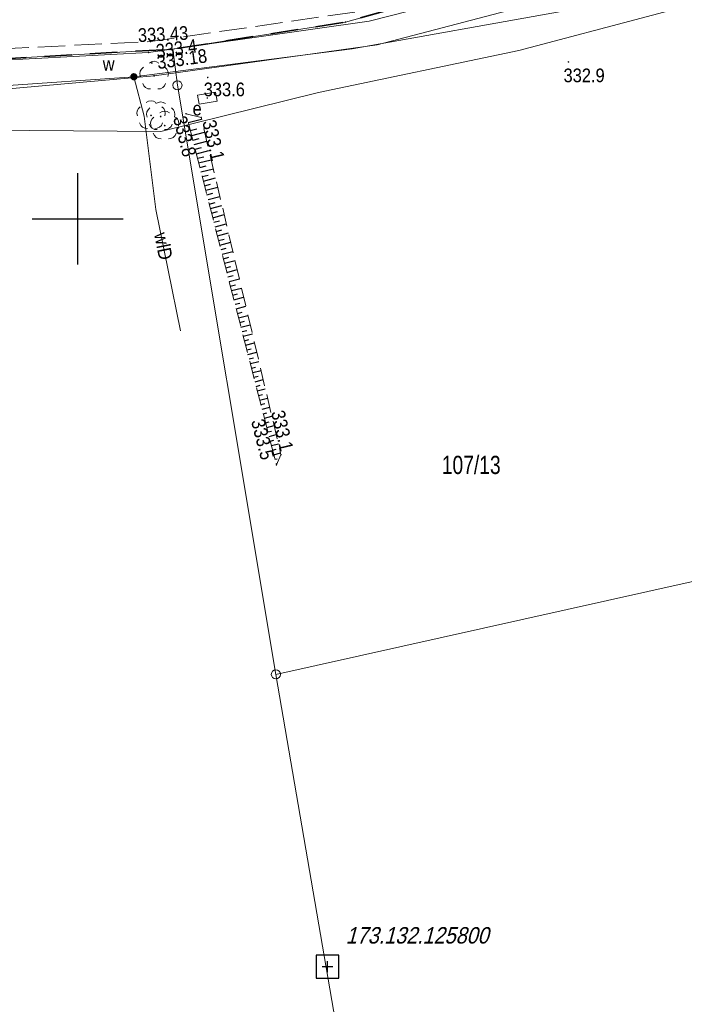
# Model space of a CAD drawing. Header units: metres. Extents: x 7423100 to 7431699, y 5527887 to 5533362.
# Tile 73 of 114: x 7428247 to 7428283, y 5529807 to 5529861. Entities that reach past the tile are written whole.
import ezdxf
from ezdxf.enums import TextEntityAlignment as Align

# ---------------------------------------------------------------- set-up
doc = ezdxf.new("R2010")
doc.units = ezdxf.units.M
doc.header["$MEASUREMENT"] = 0
for name, pattern in [('1.0_0.5', [1.5, 1, -0.5]), ('1.5_0.5', [2, 1.5, -0.5]), ('1.5_1.0', [2.5, 1.5, -1]), ('219-500', [0])]:
    doc.linetypes.add(name, pattern=pattern)
doc.layers.get('0').update_dxf_attribs({"color": 2, "linetype": 'CONTINUOUS', "lineweight": 5})
for name, color, linetype in [('000 Inne (niezydentyfikowane)', 7, 'CONTINUOUS'), ('202-punkt graniczny', 7, 'CONTINUOUS'), ('203-punkt graniczny', 7, 'CONTINUOUS'), ('211-numer działki ewidencyjnej', 7, 'CONTINUOUS'), ('216-obręb ewidencyjny', 7, 'CONTINUOUS'), ('217-kontur klasyfikacyjny', 7, 'CONTINUOUS'), ('218-kontur użytku gruntowego', 7, 'CONTINUOUS'), ('219-działka ewidencyjna', 7, 'CONTINUOUS'), ('drzewo liściaste', 7, 'CONTINUOUS'), ('jezdnia', 7, 'CONTINUOUS'), ('pikieta naturalna', 7, 'CONTINUOUS'), ('pikieta naturalna-Atr2', 7, 'CONTINUOUS'), ('pikieta sztuczna', 7, 'CONTINUOUS'), ('pikieta sztuczna-Atr2', 7, 'CONTINUOUS'), ('przewód gazowy', 7, 'CONTINUOUS'), ('przewód wodociągowy', 7, 'CONTINUOUS'), ('przewód wodociągowy-Atr1', 7, 'CONTINUOUS'), ('rzedna', 7, 'CONTINUOUS'), ('rów przydrożny (poligon)', 7, 'CONTINUOUS'), ('skarpa nieumocniona', 7, 'CONTINUOUS'), ('szafa elektroenergetyczna lub kontener', 7, 'CONTINUOUS'), ('szafa elektroenergetyczna lub kontener-Atr17', 7, 'CONTINUOUS'), ('Szczegółowa osnowa geodezyjna pozioma', 7, 'CONTINUOUS'), ('Szczegółowa osnowa geodezyjna pozioma-Atr103', 7, 'CONTINUOUS'), ('Wstawianie ramki sekcyjnej z opisem', 7, 'CONTINUOUS'), ('zasuwa lub zawór', 7, 'CONTINUOUS'), ('zasuwa lub zawór-Atr17', 7, 'CONTINUOUS')]:
    doc.layers.add(name, color=color, linetype=linetype)
doc.styles.get("Standard").update_dxf_attribs({"font": 'Working1250.shx', "width": 0.75})

# ---------------------------------------------------------------- blocks, each defined once
blk = doc.blocks.new('202')
at = {"color": 0, "linetype": 'Continuous', "lineweight": 0}
blk.add_circle((0, 0), 0.25, dxfattribs=at)
blk = doc.blocks.new('203')
at = {"linetype": 'Continuous', "lineweight": 0}
h = blk.add_hatch(color=0, dxfattribs=at)
edge = h.paths.add_edge_path()
edge.add_arc((0, 0), 0.045, 0, 360)
blk = doc.blocks.new('US25')
at = {"linetype": 'Continuous', "lineweight": 0}
h = blk.add_hatch(color=0, dxfattribs=at)
edge = h.paths.add_edge_path()
edge.add_arc((0, 0), 0.2, 0, 360)
blk = doc.blocks.new('PW01')
at = {"linetype": 'Continuous', "lineweight": 13}
h = blk.add_hatch(color=0, dxfattribs=at)
edge = h.paths.add_edge_path()
edge.add_arc((0, 0), 0.045, 0, 360)
blk = doc.blocks.new('OP021')
at = {"linetype": 'Continuous', "lineweight": 13}
h = blk.add_hatch(color=0, dxfattribs=at)
edge = h.paths.add_edge_path()
edge.add_arc((0, 0), 0.05, 0, 360)
at = {"color": 0, "linetype": 'Continuous', "lineweight": 13}
for centre, start, end in [((0, 0.4), 49.272, 130.728), ((-0.38, 0.124), 121.308, 202.548), ((0.38, 0.124), 337.452, 58.692), ((-0.235, -0.324), 193.221, 274.871), ((0.235, -0.324), 265.129, 346.779)]:
    blk.add_arc(centre, 0.4, start, end, dxfattribs=at)
blk = doc.blocks.new('US18')
at = {"color": 0, "linetype": 'Continuous', "lineweight": 13}
for p, q in [((-0.5, -0.25), (-0.5, 0.25)), ((-0.5, 0.25), (0.5, 0.25)), ((0.5, -0.25), (0.5, 0.25)), ((-0.5, -0.25), (0.5, -0.25))]:
    blk.add_line(p, q, dxfattribs=at)
blk = doc.blocks.new('OSSP')
at = {"color": 0}
for p, q in [((-0.626, 0.625), (-0.626, -0.625)), ((-0.626, 0.625), (-0.626, -0.625)), ((0.624, 0.625), (-0.626, 0.625)), ((0.624, 0.625), (-0.626, 0.625)), ((0.624, -0.625), (0.624, 0.625)), ((0.624, -0.625), (0.624, 0.625)), ((0.3, 0), (-0.3, 0)), ((0.3, 0), (-0.3, 0)), ((0, -0.3), (0, 0.3)), ((0, -0.3), (0, 0.3)), ((-0.626, -0.625), (0.624, -0.625)), ((-0.626, -0.625), (0.624, -0.625))]:
    blk.add_line(p, q, dxfattribs=at)
blk = doc.blocks.new('RAMKA500K')
at = {"color": 0}
for p, q in [((250, 97.5), (250, 102.5)), ((247.5, 100), (252.5, 100))]:
    blk.add_line(p, q, dxfattribs=at)

msp = doc.modelspace()

# ---------------------------------------------------------------- linework, layer by layer
at = {"layer": '000 Inne (niezydentyfikowane)', "color": 7, "linetype": 'Continuous', "lineweight": 25, "flags": 128}
for points in [[(7428256.06, 5529855.28), (7428256.79, 5529855.46)], [(7428256.17, 5529854.85), (7428256.53, 5529854.94)], [(7428256.25, 5529854.57), (7428256.96, 5529854.75)], [(7428256.31, 5529854.32), (7428256.67, 5529854.41)], [(7428256.38, 5529854.07), (7428257.08, 5529854.25)], [(7428256.44, 5529853.82), (7428256.79, 5529853.91)], [(7428256.51, 5529853.57), (7428257.2, 5529853.74)], [(7428256.57, 5529853.32), (7428256.91, 5529853.4)], [(7428256.63, 5529853.07), (7428257.32, 5529853.24)], [(7428256.7, 5529852.82), (7428257.04, 5529852.9)], [(7428256.76, 5529852.57), (7428257.44, 5529852.74)], [(7428256.83, 5529852.31), (7428257.16, 5529852.4)], [(7428256.89, 5529852.06), (7428257.56, 5529852.24)], [(7428256.96, 5529851.81), (7428257.29, 5529851.9)], [(7428257.02, 5529851.56), (7428257.68, 5529851.73)], [(7428257.08, 5529851.31), (7428257.41, 5529851.4)], [(7428257.15, 5529851.06), (7428257.79, 5529851.23)], [(7428257.21, 5529850.81), (7428257.53, 5529850.9)], [(7428257.28, 5529850.56), (7428257.91, 5529850.73)], [(7428257.34, 5529850.31), (7428257.66, 5529850.4)], [(7428257.41, 5529850.06), (7428258.03, 5529850.23)], [(7428257.47, 5529849.81), (7428257.78, 5529849.89)], [(7428257.54, 5529849.56), (7428258.15, 5529849.72)], [(7428257.6, 5529849.31), (7428257.91, 5529849.39)], [(7428257.66, 5529849.06), (7428258.27, 5529849.22)], [(7428257.73, 5529848.81), (7428258.03, 5529848.89)], [(7428257.79, 5529848.56), (7428258.39, 5529848.72)], [(7428257.86, 5529848.31), (7428258.15, 5529848.39)], [(7428257.92, 5529848.06), (7428258.51, 5529848.21)], [(7428257.99, 5529847.81), (7428258.28, 5529847.89)], [(7428258.05, 5529847.56), (7428258.63, 5529847.71)], [(7428258.12, 5529847.31), (7428258.4, 5529847.39)], [(7428258.18, 5529847.06), (7428258.75, 5529847.21)], [(7428258.24, 5529846.81), (7428258.53, 5529846.89)], [(7428258.31, 5529846.56), (7428258.87, 5529846.71)], [(7428258.37, 5529846.31), (7428258.65, 5529846.38)], [(7428258.44, 5529846.06), (7428258.99, 5529846.2)], [(7428258.5, 5529845.81), (7428258.77, 5529845.88)], [(7428258.57, 5529845.56), (7428259.1, 5529845.7)], [(7428258.63, 5529845.31), (7428258.9, 5529845.38)], [(7428258.69, 5529845.06), (7428259.22, 5529845.2)], [(7428258.76, 5529844.81), (7428259.02, 5529844.88)], [(7428258.82, 5529844.56), (7428259.34, 5529844.7)], [(7428258.89, 5529844.31), (7428259.14, 5529844.38)], [(7428258.95, 5529844.06), (7428259.46, 5529844.19)], [(7428259.02, 5529843.81), (7428259.27, 5529843.88)], [(7428259.08, 5529843.56), (7428259.58, 5529843.69)], [(7428259.15, 5529843.31), (7428259.39, 5529843.38)], [(7428259.21, 5529843.06), (7428259.7, 5529843.19)], [(7428259.27, 5529842.81), (7428259.52, 5529842.87)], [(7428259.34, 5529842.56), (7428259.82, 5529842.69)], [(7428259.4, 5529842.31), (7428259.64, 5529842.37)], [(7428259.47, 5529842.06), (7428259.94, 5529842.18)], [(7428259.53, 5529841.81), (7428259.76, 5529841.87)], [(7428259.6, 5529841.56), (7428260.06, 5529841.68)], [(7428259.66, 5529841.31), (7428259.89, 5529841.37)], [(7428259.73, 5529841.06), (7428260.18, 5529841.18)], [(7428259.79, 5529840.81), (7428260.01, 5529840.87)], [(7428259.85, 5529840.56), (7428260.29, 5529840.67)], [(7428259.92, 5529840.31), (7428260.14, 5529840.37)], [(7428259.98, 5529840.06), (7428260.41, 5529840.17)], [(7428260.05, 5529839.81), (7428260.26, 5529839.87)], [(7428260.11, 5529839.56), (7428260.53, 5529839.67)], [(7428260.18, 5529839.31), (7428260.38, 5529839.36)], [(7428260.24, 5529839.06), (7428260.65, 5529839.17)], [(7428260.3, 5529838.81), (7428260.51, 5529838.86)], [(7428260.37, 5529838.56), (7428260.77, 5529838.66)], [(7428260.43, 5529838.31), (7428260.63, 5529838.36)], [(7428260.5, 5529838.06), (7428260.89, 5529838.16)], [(7428260.56, 5529837.81), (7428260.76, 5529837.86)], [(7428260.63, 5529837.56), (7428261.01, 5529837.66)], [(7428260.69, 5529837.31), (7428260.88, 5529837.36)], [(7428260.76, 5529837.06), (7428261.13, 5529837.16)], [(7428260.82, 5529836.81), (7428260.94, 5529836.84)], [(7428260.88, 5529836.56), (7428260.93, 5529836.57)]]:
    msp.add_lwpolyline(points, dxfattribs=at)
at = {"layer": '216-obręb ewidencyjny', "color": 7, "linetype": '1.5_1.0', "lineweight": 35, "flags": 128}
msp.add_lwpolyline([(7428698.63, 5529226.02), (7428712.28, 5529227.63), (7428723.22, 5529228.92), (7428731.53, 5529229.89), (7428738.87, 5529230.77), (7428779.8, 5529236.92), (7428792.35, 5529229.96), (7428799.3, 5529237.09), (7428805.73, 5529243.68), (7428831.73, 5529252.41), (7428853.03, 5529267.75), (7428856.57, 5529266.64), (7428861.52, 5529263.67), (7428922.54, 5529297.36), (7428922.55, 5529296.86), (7428939.71, 5529300.87), (7428946.63, 5529302.49), (7428955.21, 5529305.74), (7428958.4, 5529305.27), (7428965.49, 5529304.22), (7428991.24, 5529308.29), (7429008.05, 5529312), (7429021.16, 5529315.13), (7429041.57, 5529319.99), (7429075.83, 5529325.57), (7429091.94, 5529328.21), (7429093.39, 5529328.25), (7429118.57, 5529328.08), (7429135.03, 5529327.97), (7429140.11, 5529327.99), (7429150.35, 5529336.09), (7429177.15, 5529357.27), (7429181.86, 5529359.99), (7429215.4, 5529379.31), (7429233.08, 5529389.85), (7429239.85, 5529393.89), (7429246, 5529397.5), (7429245.89, 5529393.79), (7429250.76, 5529393.92), (7429270.5, 5529394.38), (7429279.93, 5529396.94), (7429280.22, 5529401.63), (7429288.94, 5529402.29), (7429300.14, 5529403.16), (7429301.33, 5529403.26), (7429301.41, 5529407.78), (7429321.83, 5529411.11), (7429321.33, 5529409.67), (7429320.46, 5529407.19), (7429319.23, 5529403.69), (7429340.63, 5529403.2), (7429346.27, 5529410.24), (7429348.7, 5529413.29), (7429357.46, 5529424.24), (7429369.36, 5529431.54), (7429425.36, 5529427.06), (7429441.95, 5529415.43), (7429446.48, 5529412.25), (7429459.64, 5529396.06), (7429467.87, 5529385.93), (7429476.57, 5529375.23), (7429483.04, 5529376.1), (7429490.25, 5529377.07), (7429499.15, 5529378.27), (7429501.34, 5529369), (7429500.47, 5529364.46), (7429500.07, 5529359.04), (7429512.41, 5529350.96), (7429542.42, 5529342.66), (7429543.89, 5529342.24), (7429546.8, 5529341.41), (7429565.66, 5529336), (7429577.29, 5529339.73), (7429582.94, 5529341.54), (7429584.07, 5529341.9), (7429600.44, 5529344.44), (7429602.81, 5529344.81), (7429615.55, 5529346.78), (7429619.75, 5529342.76), (7429634.74, 5529343.78), (7429643.05, 5529344.35), (7429647.65, 5529332.16), (7429652.82, 5529318.49), (7429651.87, 5529316.59), (7429650.11, 5529313.06), (7429647.71, 5529308.22), (7429681.04, 5529295.6), (7429695.33, 5529298.59), (7429703.94, 5529300.4), (7429712.14, 5529302.11), (7429740.07, 5529307.97), (7429747.43, 5529308.04), (7429760.84, 5529308.17), (7429766.75, 5529306.03), (7429794.33, 5529296.97), (7429811.1, 5529291.05), (7429816.99, 5529290.04), (7429818.05, 5529289.85), (7429856.28, 5529283.28), (7429891.51, 5529291.96), (7429919.87, 5529291.89), (7429925.18, 5529291.51), (7429932.69, 5529290.97), (7429935.35, 5529286.99), (7429939.2, 5529281.25), (7429951.64, 5529261.57), (7429951.82, 5529266.44), (7429968.14, 5529266.92), (7429981.12, 5529274.24), (7429983.99, 5529282.17), (7429989.53, 5529284.93), (7430013.34, 5529297.91), (7430019.69, 5529296.67), (7430025.18, 5529295.59), (7430042.36, 5529301.29), (7430127.7, 5529279.62), (7430165.23, 5529260.07), (7430175.19, 5529251.79), (7430218.36, 5529201.02), (7430219.98, 5529172.87), (7430228.69, 5529165.24), (7430240.37, 5529162.47), (7430271.1, 5529137.71), (7430303.1, 5529069.27), (7430323.93, 5529014.79), (7430328.06, 5528983.24), (7430345.76, 5528933.73), (7430393.61, 5528889.13), (7430411.48, 5528869.05), (7430457.23, 5528845.81), (7430508.65, 5528818.85), (7430513.51, 5528828.36), (7430508.7, 5528875.96), (7430511.07, 5528884.54), (7430515.88, 5528890.41), (7430527.81, 5528913.81), (7430538.43, 5528953.97), (7430548.81, 5528974.46), (7430559.37, 5528980.68), (7430565.52, 5528981.31), (7430572.78, 5528987.18), (7430577.34, 5528988.04), (7430582.19, 5528994.37), (7430588.54, 5529000.12), (7430589.39, 5529006.85), (7430599.58, 5529008.66), (7430608.5, 5529021.57), (7430617.03, 5529024.51), (7430623.12, 5529030.52), (7430623.35, 5529033.32), (7430623.46, 5529034.41), (7430635.12, 5529030.13), (7430642.89, 5529027.03), (7430652.22, 5529030.54), (7430653.09, 5529032.84), (7430654.29, 5529035.98), (7430663.07, 5529044.08), (7430669.73, 5529039.75), (7430671.98, 5529040.07), (7430677.09, 5529042), (7430678.34, 5529041.88), (7430680.39, 5529041.51), (7430685.72, 5529041.15), (7430692.59, 5529038.17), (7430695.82, 5529048.96), (7430702.59, 5529054.84), (7430712.49, 5529068.38), (7430728.81, 5529081.02), (7430745.96, 5529086.11), (7430772.36, 5529094.83), (7430777.8, 5529096.62), (7430813.94, 5529121.56), (7430815.05, 5529122.32), (7430816.04, 5529123.28), (7430834.14, 5529140.81), (7430851.57, 5529157.69), (7430874.11, 5529178.78), (7430875.41, 5529175.93), (7430888.42, 5529181.56), (7430896.26, 5529185.67), (7430922.51, 5529198.39), (7430961.46, 5529214.8), (7430965.71, 5529217.51), (7430970.24, 5529220.39), (7430985.32, 5529230.02), (7430999.56, 5529239.1), (7431005.44, 5529242.86), (7431024.63, 5529255.1), (7431012.46, 5529273.05), (7431004.95, 5529284.16), (7431001.47, 5529289.46), (7430991.71, 5529303.5), (7430973.38, 5529330.43), (7430972.14, 5529332.51), (7430964.07, 5529345.58), (7430951.9, 5529365.04), (7430943.57, 5529377.79), (7430941.51, 5529380.94), (7430960.32, 5529385.09), (7430998.71, 5529404.18), (7430999.25, 5529404.45), (7431020.4, 5529414.96), (7431023.29, 5529416.4), (7431048.14, 5529435.97), (7431063.59, 5529444.21), (7431078.12, 5529464.3), (7431079.45, 5529466.13), (7431086.33, 5529468.43), (7431091.98, 5529475.17), (7431094.2, 5529478.43), (7431105.98, 5529478.66), (7431119.53, 5529484.82), (7431126.9, 5529491.83), (7431137.17, 5529501.61), (7431144.57, 5529500.69), (7431149.7, 5529504.45), (7431156.19, 5529509.2), (7431167.07, 5529529.35), (7431169.35, 5529533.58), (7431180.27, 5529533.96), (7431185.68, 5529530.78), (7431190.35, 5529531.91), (7431196.39, 5529533.38), (7431197.06, 5529541.35), (7431202.31, 5529542.68), (7431207.4, 5529543.97), (7431214.58, 5529537.5), (7431223.24, 5529541.97), (7431233.17, 5529545.6), (7431236.94, 5529548.69), (7431245.22, 5529555.47), (7431255.14, 5529559.62), (7431262.73, 5529561.87), (7431285.37, 5529568), (7431298.71, 5529571.62), (7431330.95, 5529576.47), (7431345.74, 5529579.29), (7431356.67, 5529579.68), (7431365.9, 5529580.01), (7431378.62, 5529589.51), (7431382.33, 5529592.28), (7431395.83, 5529589.04), (7431404.15, 5529587.76), (7431410.01, 5529594.87), (7431413.09, 5529598.59), (7431424.3, 5529602.76), (7431443.22, 5529609.8), (7431449.12, 5529614.66), (7431454.74, 5529619.29), (7431470.49, 5529624.25), (7431475.43, 5529619.79), (7431483.1, 5529621.68), (7431493.98, 5529631.56), (7431495.6, 5529632.52), (7431503.1, 5529636.96), (7431510.05, 5529645.19), (7431513.01, 5529648.68), (7431519.08, 5529659.18), (7431529.5, 5529665.34), (7431531.2, 5529666.11), (7431542.63, 5529671.24), (7431549.4, 5529664.73), (7431545.03, 5529657.23), (7431552.17, 5529655.47), (7431555.2, 5529660.07), (7431564.23, 5529673.76), (7431570.17, 5529677.39), (7431578.63, 5529678.84), (7431583.31, 5529673.75), (7431593.81, 5529676.41), (7431604.35, 5529684.72), (7431610.06, 5529686.34), (7431614.95, 5529687.73), (7431637.21, 5529676.86), (7431640.61, 5529676.86), (7431650.46, 5529679.93), (7431669.97, 5529673.75), (7431685.51, 5529681.42), (7431699.34, 5529702.09), (7431697.23, 5529702.3), (7431693.44, 5529702.68), (7431682.29, 5529696.07), (7431672.24, 5529697.65), (7431660.49, 5529710.49), (7431649.43, 5529706.73), (7431640.48, 5529716.52), (7431637.01, 5529719.31), (7431632.52, 5529714.71), (7431625.17, 5529713.95), (7431621.62, 5529707.59), (7431619.62, 5529708.29), (7431620.32, 5529712.19), (7431619.17, 5529712.89), (7431614.63, 5529713.79), (7431609.11, 5529714.88), (7431605.52, 5529712.78), (7431600.41, 5529714.67), (7431578.18, 5529711.71), (7431576.65, 5529714.72), (7431573.65, 5529715.36), (7431568.21, 5529710.24), (7431561.87, 5529711.97), (7431555.32, 5529715.82), (7431548.83, 5529726.97), (7431537.23, 5529736.26), (7431535.33, 5529736.97), (7431525.22, 5529736.77), (7431522.85, 5529735.65), (7431522.31, 5529735.4), (7431516.14, 5529732.48), (7431514.92, 5529742.37), (7431504.51, 5529745.33), (7431496.79, 5529751.03), (7431481.13, 5529743.21), (7431469.01, 5529753.83), (7431457.61, 5529752.67), (7431441.31, 5529757.82), (7431428.7, 5529775.85), (7431423.27, 5529783.58), (7431416.58, 5529802.27), (7431412.35, 5529797.61), (7431410.91, 5529798.31), (7431386.32, 5529814.55), (7431378.11, 5529819.98), (7431383.18, 5529836.47), (7431379.27, 5529840.25), (7431374.49, 5529844.88), (7431366.91, 5529849.46), (7431365.47, 5529855.15), (7431357.92, 5529859.99), (7431357.34, 5529860.36), (7431356.11, 5529861.13), (7431342.83, 5529869.7), (7431326.48, 5529880.77), (7431324.26, 5529881.74), (7431311.27, 5529887.39), (7431310.49, 5529888.72), (7431298.8, 5529908.5), (7431287.25, 5529920.82), (7431280.23, 5529931.15), (7431276.67, 5529938.38), (7431272.52, 5529943.93), (7431271.54, 5529945.26), (7431267.04, 5529949.02), (7431263.81, 5529951.73), (7431254.32, 5529968.75), (7431247.38, 5529970.17), (7431244.76, 5529975.25), (7431242.58, 5529977.64), (7431241.71, 5529978.59), (7431235.23, 5529977.9), (7431230.68, 5529975.32), (7431225.87, 5529980.53), (7431223.29, 5529988.99), (7431222.42, 5529991.88), (7431222.35, 5529992.11), (7431221.49, 5529994.89), (7431216.92, 5530001.89), (7431215.36, 5530002.5), (7431214.91, 5530002.67), (7431211.5, 5530003.99), (7431210.16, 5530014.42), (7431205.36, 5530018.12), (7431202.43, 5530026.69), (7431191.99, 5530029.86), (7431191.3, 5530030.07), (7431190.44, 5530030.74), (7431179.54, 5530039.29), (7431179.54, 5530044.32), (7431175.19, 5530048.08), (7431169.43, 5530049.97), (7431168.1, 5530055.02), (7431162.53, 5530062.6), (7431154.9, 5530065.86), (7431163.04, 5530082.95), (7431172.77, 5530091.95), (7431172.29, 5530107.05), (7431173.91, 5530115.41), (7431176.52, 5530127.25), (7431181.71, 5530135.87), (7431181.75, 5530136.44), (7431180.72, 5530150.43), (7431189.63, 5530172.27), (7431193.82, 5530180.01), (7431194.7, 5530181.6), (7431197.89, 5530186.77), (7431206.52, 5530199.03), (7431211.61, 5530231.36), (7431212.03, 5530233.95), (7431214.01, 5530259.4), (7431221.54, 5530292.19), (7431221.96, 5530293.97), (7431224.26, 5530318.51), (7431225, 5530340.82), (7431226.81, 5530355.81), (7431226.97, 5530357.13), (7431226.66, 5530375.18), (7431225.12, 5530388.91), (7431223.84, 5530393.12), (7431224.04, 5530400.57), (7431221.41, 5530455.43), (7431221.58, 5530475.68), (7431221.09, 5530504.02), (7431221.25, 5530551.25), (7431207.35, 5530549.61), (7431194.92, 5530549.19), (7431180.7, 5530545.6), (7431153.61, 5530537.74), (7431141.63, 5530534.28), (7431140.72, 5530534.02), (7431127.46, 5530531.13), (7431117.27, 5530528.9), (7431115.57, 5530528.66), (7431095.91, 5530525.9), (7431090.24, 5530525.11), (7431073.69, 5530520.11), (7431056.05, 5530514.49), (7431037.42, 5530504.35), (7431035.41, 5530503.26), (7430999.16, 5530494.58), (7430979.3, 5530487.83), (7430971.84, 5530483.9), (7430966.64, 5530481.15), (7430960.02, 5530458.83), (7430951.66, 5530447.99), (7430943.55, 5530443.27), (7430926.11, 5530440.67), (7430918.02, 5530439.46), (7430898.13, 5530436.5), (7430892.03, 5530438.61), (7430889.08, 5530439.64), (7430864.99, 5530453.09), (7430854.93, 5530457.47), (7430854.59, 5530457.62), (7430854.42, 5530457.69), (7430852.19, 5530458.68), (7430839.03, 5530454.92), (7430830.29, 5530452.01), (7430820.89, 5530448.87), (7430809.72, 5530445.11), (7430789.08, 5530438.13), (7430779.11, 5530457.79), (7430782.92, 5530477.03), (7430790.31, 5530490.71), (7430792.14, 5530499.59), (7430795.11, 5530505.16), (7430793.63, 5530525.82), (7430793.02, 5530545.02), (7430792.7, 5530555.42), (7430777.7, 5530550.82), (7430744.3, 5530543.74), (7430718.62, 5530537.74), (7430716.98, 5530537.36), (7430708.34, 5530535.34), (7430675.16, 5530527.42), (7430659.25, 5530524.97), (7430658.38, 5530531.08), (7430657.42, 5530535.96), (7430657.13, 5530537.94), (7430649.42, 5530554.75), (7430642.23, 5530565.25), (7430634.9, 5530575.16), (7430625.52, 5530589.84), (7430604.77, 5530620.38), (7430590.11, 5530637.64), (7430569.92, 5530664.77), (7430567.28, 5530668.31), (7430564.52, 5530672.02), (7430554.95, 5530684.89), (7430540.83, 5530705.69), (7430537.18, 5530713.79), (7430533.77, 5530728.33), (7430529.75, 5530758.66), (7430529.29, 5530762.23), (7430527.95, 5530771.08), (7430521.57, 5530813.5), (7430519.54, 5530830.13), (7430518.17, 5530834.83), (7430517.02, 5530838.73), (7430513.55, 5530850.58), (7430501.15, 5530862.16), (7430477.63, 5530885.81), (7430454.89, 5530904.1), (7430448.28, 5530909.04), (7430418.32, 5530928.65), (7430413.74, 5530936.45), (7430409.4, 5530943.92), (7430406.98, 5530947.82), (7430406.03, 5530949.48), (7430404.49, 5530951.51), (7430403.39, 5530953.14), (7430402.61, 5530955.27), (7430405.13, 5530988.3), (7430407.9, 5531011.33), (7430411.85, 5531046.93), (7430412.97, 5531057.57), (7430415.4, 5531080.66), (7430415.64, 5531082.68), (7430420.18, 5531118.67), (7430421.07, 5531129.09), (7430422.77, 5531148.85), (7430424.09, 5531164.26), (7430429.37, 5531225.64), (7430429.37, 5531225.94), (7430429.46, 5531226.99), (7430429.23, 5531247.54), (7430429.02, 5531252.88), (7430426.53, 5531271.25), (7430422.38, 5531290.55), (7430421.57, 5531302.57), (7430418.58, 5531328.69), (7430418.54, 5531328.99), (7430417.49, 5531338.94), (7430416.11, 5531348.57), (7430413.41, 5531368.44), (7430409.02, 5531400.78), (7430408.29, 5531406.63), (7430405.4, 5531431.79), (7430404.08, 5531441.38), (7430400.44, 5531468.15), (7430398.4, 5531483.17), (7430398.25, 5531484.42), (7430397.7, 5531488.81), (7430395.66, 5531499.28), (7430395.19, 5531508.79), (7430392.04, 5531522.47), (7430384.44, 5531555.44), (7430354.95, 5531549.86), (7430327.82, 5531544.72), (7430322.94, 5531503.71), (7430319.76, 5531477.34), (7430319.53, 5531472.14), (7430303.95, 5531444.65), (7430301.55, 5531426.75), (7430300.61, 5531419.76), (7430297.36, 5531386.13), (7430297.09, 5531383.31), (7430294.99, 5531358.94), (7430307.04, 5531342.33), (7430314.25, 5531327.51), (7430316.08, 5531324.28), (7430311.84, 5531316.97), (7430311.75, 5531314.24), (7430312.01, 5531304.12), (7430311.76, 5531278.52), (7430311.81, 5531269.23), (7430311.82, 5531265.94), (7430315.44, 5531248.71), (7430310.21, 5531227.96), (7430306.37, 5531212.75), (7430290.33, 5531189.37), (7430287.8, 5531185.58), (7430278.77, 5531172.07), (7430264.03, 5531158.66), (7430246.69, 5531143.87), (7430237.41, 5531137.21), (7430220.18, 5531119.99), (7430209.87, 5531111.86), (7430205.9, 5531108.72), (7430188, 5531096.21), (7430182.83, 5531092.59), (7430176.93, 5531083.6), (7430158.12, 5531077.63), (7430154.98, 5531076.66), (7430149.41, 5531074.94), (7430115.51, 5531069.58), (7430110.78, 5531069.35), (7430108.74, 5531069.24), (7430098.36, 5531065.73), (7430092.35, 5531067.02), (7430078.77, 5531062.38), (7430072.63, 5531050.97), (7430063.72, 5531048.21), (7430060.08, 5531049.72), (7430053.09, 5531052.64), (7430040.76, 5531047.32), (7430036.85, 5531040.96), (7430010.05, 5531033.63), (7430008.73, 5531032.5), (7429993.68, 5531019.39), (7429978.98, 5531014.14), (7429971.24, 5531014.27), (7429962.79, 5531014.41), (7429961.25, 5531015.04), (7429941.58, 5531023), (7429941.42, 5531028.29), (7429937.05, 5531031.8), (7429915.56, 5531034.47), (7429911.57, 5531034.96), (7429905.65, 5531040.11), (7429899.67, 5531041.09), (7429894.77, 5531038.02), (7429892.1, 5531036.34), (7429860.94, 5531026.93), (7429854.84, 5531020.75), (7429852.38, 5531018.26), (7429839.23, 5531004.91), (7429837.48, 5531004.06), (7429830.71, 5531000.85), (7429819.84, 5530995.63), (7429824.72, 5530988.49), (7429823.12, 5530983.64), (7429815.67, 5530981.05), (7429815.06, 5530972.18), (7429808.39, 5530969.41), (7429806.89, 5530967.68), (7429802.63, 5530967.9), (7429801.87, 5530951.96), (7429796.69, 5530951.68), (7429796.51, 5530948.86), (7429796.39, 5530946.9), (7429793.77, 5530945.12), (7429789.84, 5530945.82), (7429786.42, 5530947.85), (7429783.01, 5530945.1), (7429778.02, 5530946.11), (7429772.02, 5530945.92), (7429766.58, 5530941.89), (7429764.99, 5530936.12), (7429765.51, 5530933.09), (7429759.69, 5530929.88), (7429759.31, 5530925.43), (7429754.4, 5530926.37), (7429751.55, 5530926.49), (7429745.23, 5530926.75), (7429743.79, 5530929.52), (7429738.42, 5530927.94), (7429736.4, 5530923.51), (7429732.16, 5530923.65), (7429728.69, 5530922.65), (7429725.1, 5530924.71), (7429722.7, 5530923.81), (7429720.54, 5530919.72), (7429716.51, 5530916.98), (7429711.17, 5530913.26), (7429707.88, 5530911.85), (7429704.22, 5530911.22), (7429702.7, 5530906.93), (7429696.39, 5530906.34), (7429694.77, 5530905.36), (7429692.65, 5530904.06), (7429690.97, 5530898.25), (7429687.97, 5530890.3), (7429682.61, 5530891.19), (7429680.77, 5530886.35), (7429675.77, 5530880.54), (7429672.21, 5530874.38), (7429667.44, 5530875.87), (7429663.67, 5530871.27), (7429659.44, 5530865.96), (7429653.63, 5530865.16), (7429651.12, 5530868.62), (7429648.07, 5530865.73), (7429632.36, 5530861.61), (7429627.86, 5530861.62), (7429620.49, 5530861.62), (7429604.16, 5530858.74), (7429600.48, 5530852.15), (7429595.29, 5530842.91), (7429591.14, 5530834.49), (7429585.03, 5530831.81), (7429585.04, 5530829.19), (7429585.65, 5530827.59), (7429587.64, 5530822.39), (7429588.26, 5530816), (7429588.49, 5530813.75), (7429592.21, 5530813.79), (7429593.57, 5530812.39), (7429598.98, 5530805.2), (7429599, 5530801.36), (7429600.43, 5530794.73), (7429595.41, 5530794.59), (7429594.59, 5530792.14), (7429591.05, 5530790.03), (7429592.15, 5530785.8), (7429590.87, 5530783.75), (7429584.31, 5530773.12), (7429585.41, 5530769.72), (7429582.49, 5530769), (7429583.86, 5530763.48), (7429588.29, 5530757.16), (7429586.18, 5530752.8), (7429586.9, 5530751.73), (7429585.61, 5530750.34), (7429580.76, 5530751.44), (7429568.84, 5530739.08), (7429566.6, 5530735.58), (7429570.3, 5530731.54), (7429574.9, 5530731.3), (7429578.7, 5530735.35), (7429586.19, 5530731.29), (7429589.85, 5530729.68), (7429592.94, 5530726.52), (7429592.75, 5530722.91), (7429571.31, 5530718.06), (7429572.31, 5530711.78), (7429573.29, 5530705.51), (7429576.09, 5530702.9), (7429574.07, 5530700.7), (7429558.21, 5530697.9), (7429559.51, 5530697.57), (7429564.8, 5530695.63), (7429566.56, 5530690.2), (7429564.29, 5530685.17), (7429566.49, 5530683.12), (7429571.85, 5530676.76), (7429568.95, 5530671.06), (7429564.57, 5530666.38), (7429569.47, 5530664.64), (7429571.78, 5530660.33), (7429566.02, 5530654.63), (7429564.04, 5530648.51), (7429562.1, 5530638.57), (7429559.8, 5530638.02), (7429562.74, 5530632.07), (7429559.74, 5530628.62), (7429556.75, 5530628.62), (7429552.72, 5530628.15), (7429548.99, 5530627.92), (7429553.05, 5530622.5), (7429542.59, 5530616.98), (7429546.45, 5530611.97), (7429551.88, 5530607.8), (7429544.66, 5530601.61), (7429539.46, 5530602.29), (7429535.9, 5530598.81), (7429530.64, 5530597.98), (7429525.66, 5530605.1), (7429516.36, 5530604.51), (7429506.21, 5530589.1), (7429509.04, 5530585.53), (7429517.36, 5530576.56), (7429512.12, 5530560.13), (7429507.89, 5530558.98), (7429503.75, 5530554.25), (7429502.57, 5530552.92), (7429499.65, 5530551.82), (7429500.53, 5530545.63), (7429495.15, 5530536.19), (7429496.56, 5530531.51), (7429494.44, 5530530.21), (7429485.17, 5530524.69), (7429472.57, 5530527.09), (7429464.42, 5530528.64), (7429459.38, 5530516.86), (7429466.39, 5530498.11), (7429454.36, 5530491.27), (7429432.56, 5530478.82), (7429430.07, 5530477.2), (7429428.34, 5530476.08), (7429422.7, 5530472.41), (7429392.98, 5530453.04), (7429390.66, 5530451.54), (7429374.81, 5530441.2), (7429361.34, 5530435.04), (7429341.84, 5530426.11), (7429337.46, 5530432.09), (7429334.89, 5530435.23), (7429332.29, 5530437.4), (7429324.21, 5530445.48), (7429311.59, 5530454.74), (7429300.15, 5530441.03), (7429287.99, 5530426.61), (7429277.51, 5530414.52), (7429256.73, 5530394.58), (7429227.06, 5530366.1), (7429225.55, 5530364.66), (7429224.92, 5530364), (7429198.45, 5530336.67), (7429194.96, 5530333.06), (7429169.94, 5530307.23), (7429121.39, 5530253.08), (7429119.91, 5530251.69), (7429094.9, 5530228.25), (7429089.65, 5530223.33), (7429088.7, 5530222.74), (7429076.65, 5530215.39), (7429039.8, 5530192.95), (7429028.9, 5530186.31), (7429006, 5530172.48), (7428997.06, 5530167.08), (7428978.19, 5530156.38), (7428952.45, 5530141.81), (7428942.33, 5530136.09), (7428926, 5530127.45), (7428899.4, 5530113.37), (7428894.92, 5530111), (7428855.57, 5530092.59), (7428848, 5530089.1), (7428817.55, 5530080.14), (7428805.67, 5530076.71), (7428804.02, 5530076.45), (7428793.34, 5530074.1), (7428778.68, 5530071.29), (7428771.2, 5530069.73), (7428764.43, 5530068.31), (7428754.71, 5530066.47), (7428748.5, 5530065.39), (7428742.41, 5530064.34), (7428723.25, 5530060.39), (7428711.82, 5530055.86), (7428692.91, 5530047.68), (7428689.42, 5530046.17), (7428656.48, 5530032.64), (7428625.9, 5530015.81), (7428622.79, 5530014.1), (7428617.09, 5530008.67), (7428613.06, 5530004.43), (7428603.39, 5530001.83), (7428592.76, 5529999.32), (7428573.62, 5529991.71), (7428571.75, 5529990.89), (7428554.19, 5529983.33), (7428538.96, 5529976.84), (7428530.92, 5529973.27), (7428529.6, 5529973.27), (7428511.03, 5529964.41), (7428489.28, 5529955.13), (7428488.16, 5529954.66), (7428463.53, 5529944.57), (7428460.04, 5529943.23), (7428448.5, 5529938.76), (7428431.13, 5529930.59), (7428427.46, 5529928.86), (7428411.61, 5529922.42), (7428395.25, 5529912.96), (7428381.19, 5529904.71), (7428370.49, 5529898.26), (7428354.34, 5529890.79), (7428348.41, 5529888.06), (7428345.63, 5529886.77), (7428342.48, 5529885.31), (7428338.88, 5529883.63), (7428334.9, 5529882.26), (7428326.58, 5529879.36), (7428308.44, 5529873.05), (7428304.42, 5529871.92), (7428282.76, 5529865.86), (7428264.69, 5529860.79), (7428255.21, 5529859.3), (7428218.35, 5529857.22), (7428195.55, 5529860.05), (7428185.65, 5529861.28), (7428167.94, 5529863.52), (7428167.04, 5529863.63), (7428166.71, 5529863.69), (7428144.71, 5529867.9), (7428144.36, 5529867.97), (7428110.4, 5529874.14), (7428094.54, 5529877.02), (7428080.34, 5529881.29), (7428039.7, 5529893.41), (7428027.59, 5529897.35), (7427990.35, 5529909.49), (7427983.75, 5529911.62), (7427966.65, 5529916.84), (7427959.66, 5529918.97), (7427952.14, 5529921.17), (7427918.95, 5529930.95), (7427915.42, 5529931.98), (7427885.43, 5529939.11), (7427871.37, 5529942.88), (7427847.78, 5529948.1), (7427842.43, 5529949.56), (7427814.77, 5529957.12), (7427795.47, 5529962.78), (7427772.73, 5529969.44), (7427746.31, 5529974.07), (7427718.67, 5529978.75), (7427712.3, 5529979.85), (7427700.15, 5529981.84), (7427663.75, 5529987.55), (7427646.69, 5529990.02), (7427621.99, 5529993.2), (7427615.43, 5529990.46), (7427614.48, 5529989.55), (7427610.84, 5529986.05), (7427608.93, 5529983.88), (7427600.85, 5529971.79), (7427598.13, 5529967.73), (7427594.22, 5529962.01), (7427587.92, 5529952.71), (7427578.99, 5529942.78), (7427560.42, 5529927.99), (7427547.03, 5529916.47), (7427540.5, 5529909.65), (7427535.11, 5529902.79), (7427530.78, 5529897.31), (7427522.68, 5529886.79), (7427517.46, 5529880.05), (7427506.64, 5529867.01), (7427497.57, 5529853.79), (7427493.18, 5529848.85), (7427466.7, 5529831.09), (7427432.51, 5529809.7), (7427421.36, 5529802.73), (7427407.84, 5529794.27), (7427404.8, 5529792.85), (7427375.05, 5529777.45), (7427344.35, 5529761.6), (7427342.84, 5529760.82), (7427339.94, 5529759.48), (7427325.49, 5529752.77), (7427304.62, 5529743.22), (7427289.14, 5529735.07), (7427273.67, 5529727.31), (7427272.32, 5529726.64), (7427269.55, 5529725.25), (7427255.86, 5529720.48), (7427223.23, 5529709.84), (7427221.11, 5529708.36), (7427206.87, 5529702.83), (7427207.09, 5529698.28), (7427192.9, 5529685.7), (7427191.82, 5529683.29), (7427193.23, 5529680.92), (7427203.7, 5529674.1), (7427205.15, 5529670.18), (7427216.16, 5529658.03), (7427234.85, 5529639.43), (7427239.14, 5529635.73), (7427255.99, 5529621.23), (7427265.15, 5529613.03), (7427267.09, 5529606.86), (7427267.21, 5529606.49), (7427281.51, 5529594.5), (7427287.9, 5529589.13), (7427295.1, 5529582.16), (7427300.76, 5529579.77), (7427308.01, 5529576.71), (7427307.12, 5529575.21), (7427307.65, 5529564.53), (7427311.25, 5529559.77), (7427317.45, 5529559.07), (7427322.81, 5529557.08), (7427332.26, 5529550.07), (7427336.52, 5529546.91), (7427339.14, 5529543.92), (7427347.42, 5529545.23), (7427353.18, 5529548.98), (7427370.45, 5529546.35), (7427373.13, 5529544.48), (7427382.66, 5529537.84), (7427387.79, 5529540.64), (7427393.61, 5529545.82), (7427399.08, 5529548.35), (7427402.29, 5529547.23), (7427405.44, 5529538.83), (7427409.74, 5529536.75), (7427416.38, 5529539.32), (7427421.64, 5529536.91), (7427422.34, 5529536.59), (7427422, 5529527.22), (7427424.13, 5529523.03), (7427431.65, 5529523.01), (7427433.88, 5529525.03), (7427439.21, 5529520.91), (7427449.74, 5529525.5), (7427457.76, 5529529.33), (7427460.46, 5529526.76), (7427464.26, 5529523.12), (7427465.63, 5529518.55), (7427469.83, 5529514.76), (7427471.91, 5529512.86), (7427475.34, 5529509.74), (7427479.52, 5529502.33), (7427480.47, 5529500.63), (7427489.55, 5529495.63), (7427492.96, 5529495.34), (7427496.72, 5529495.04), (7427503.76, 5529481), (7427512.19, 5529477.41), (7427517.42, 5529475.18), (7427525.41, 5529467.72), (7427536.05, 5529462.78), (7427544.8, 5529458.72), (7427554.78, 5529450.52), (7427554.14, 5529444.53), (7427561.24, 5529441.79), (7427562.15, 5529440.35), (7427566.58, 5529433.32), (7427573.68, 5529429.71), (7427577.22, 5529426.85), (7427580.52, 5529427.35), (7427584.76, 5529427.82), (7427600.7, 5529427.39), (7427608.68, 5529421.55), (7427621.23, 5529402.28), (7427625.64, 5529391.4), (7427627.08, 5529387.77), (7427632.94, 5529380.19), (7427637.65, 5529374.01), (7427647.3, 5529370.18), (7427652.9, 5529363.46), (7427670.82, 5529354.77), (7427673.59, 5529355.04), (7427688.05, 5529356.45), (7427735.47, 5529343), (7427765.16, 5529335.38), (7427790.91, 5529328.49), (7427807.55, 5529324.04), (7427811.73, 5529323.01), (7427813.33, 5529322.62), (7427867.87, 5529309.2), (7427886.09, 5529303.44), (7427892.63, 5529301.47), (7427897.86, 5529299.89), (7427914.31, 5529297.72), (7427917.55, 5529297.3), (7427924.35, 5529296.4), (7427941.96, 5529291.7), (7427947.95, 5529290.1), (7427964.07, 5529285.72), (7427969.63, 5529284.34), (7427982.42, 5529281.08), (7427993.8, 5529277.1), (7428027.15, 5529269.72), (7428029.21, 5529269.27), (7428036.43, 5529267.66), (7428061.23, 5529262.14), (7428068.28, 5529260.56), (7428088.7, 5529255.69), (7428089.54, 5529255.49), (7428110.95, 5529248.11), (7428141.55, 5529233.29), (7428143.35, 5529232.42), (7428161.04, 5529226), (7428179.65, 5529219.24), (7428185.87, 5529218.22), (7428197.87, 5529216.24), (7428226.61, 5529215.24), (7428237.94, 5529214.84), (7428264.28, 5529214.14), (7428282.6, 5529211.54), (7428299.64, 5529209.36), (7428316.57, 5529207.98), (7428335.51, 5529206.44), (7428340, 5529205.8), (7428356.82, 5529203.52), (7428360.32, 5529203), (7428377.26, 5529200.45), (7428407.8, 5529197.92), (7428408.22, 5529197.88), (7428426.76, 5529196.8), (7428451.78, 5529196.8), (7428453.81, 5529196.8), (7428455.87, 5529196.8), (7428459.74, 5529196.76), (7428478.39, 5529197.72), (7428510.45, 5529199.37), (7428521.47, 5529197.88), (7428529.38, 5529195.8), (7428546.79, 5529202.52), (7428567.7, 5529207.31), (7428581.9, 5529208.5), (7428584.01, 5529208.75), (7428587.44, 5529209.14), (7428602.33, 5529210.84), (7428611.81, 5529211.93), (7428614.67, 5529214.69), (7428617.16, 5529213.72), (7428640.9, 5529204.19), (7428651.22, 5529200.44), (7428654.5, 5529204.09), (7428665.85, 5529204.74), (7428678.15, 5529213.86), (7428694.63, 5529224.31), (7428694.55, 5529225.54)], close=True, dxfattribs=at)
at = {"layer": '217-kontur klasyfikacyjny', "color": 92, "linetype": 'Continuous', "lineweight": 18, "flags": 128}
for points in [[(7428282.76, 5529865.86), (7428264.69, 5529860.79)], [(7428264.69, 5529860.79), (7428255.21, 5529859.3)], [(7428255.21, 5529859.3), (7428218.35, 5529857.22)]]:
    msp.add_lwpolyline(points, dxfattribs=at)
at = {"layer": '218-kontur użytku gruntowego', "color": 3, "linetype": 'Continuous', "lineweight": 18, "flags": 128}
for points in [[(7428264.69, 5529860.79), (7428282.76, 5529865.86)], [(7428282.76, 5529865.86), (7428264.69, 5529860.79)], [(7428255.21, 5529859.3), (7428264.69, 5529860.79)], [(7428264.69, 5529860.79), (7428255.21, 5529859.3)], [(7428218.35, 5529857.22), (7428255.21, 5529859.3)], [(7428255.21, 5529859.3), (7428218.35, 5529857.22)]]:
    msp.add_lwpolyline(points, dxfattribs=at)
at = {"layer": '219-działka ewidencyjna', "color": 7, "linetype": '219-500', "lineweight": 18, "flags": 128}
for points in [[(7428264.69, 5529860.79), (7428282.76, 5529865.86)], [(7428255.21, 5529859.3), (7428264.69, 5529860.79)], [(7428218.35, 5529857.22), (7428255.21, 5529859.3)], [(7428255.21, 5529859.3), (7428255.47, 5529857.32)], [(7428255.47, 5529857.32), (7428260.87, 5529825.01)], [(7428260.87, 5529825.01), (7428285.87, 5529830.58)], [(7428260.87, 5529825.01), (7428267.92, 5529783.93)]]:
    msp.add_lwpolyline(points, dxfattribs=at)
at = {"layer": 'jezdnia', "color": 7, "linetype": '1.5_0.5', "lineweight": 18, "flags": 128}
msp.add_lwpolyline([(7428221.83, 5529859.06), (7428239.01, 5529858.99), (7428253.99, 5529859.72), (7428265.5, 5529861.38), (7428277.07, 5529864.16), (7428290.89, 5529868.45), (7428293.04, 5529869.14), (7428301.52, 5529872.2), (7428305.2, 5529873.39), (7428319.44, 5529878.5), (7428323.86, 5529880.14), (7428324.34, 5529880.3), (7428330.88, 5529882.74), (7428336.72, 5529884.92), (7428348.06, 5529889.26), (7428353.21, 5529891.27), (7428358.72, 5529893.44), (7428359.2, 5529893.62), (7428361.94, 5529894.59), (7428364.19, 5529895.48), (7428367.64, 5529896.72), (7428367.76, 5529896.77), (7428369.58, 5529897.36), (7428371.59, 5529897.9), (7428373.73, 5529898.2), (7428374.85, 5529898.28), (7428379.02, 5529898.38), (7428384.43, 5529897.17), (7428385.91, 5529896.51), (7428388.14, 5529895.35), (7428393.51, 5529891.28), (7428396.88, 5529888.25), (7428397.86, 5529887.39), (7428401.43, 5529883.89), (7428407.74, 5529877.22), (7428418.24, 5529866.24), (7428419.85, 5529864.67), (7428434.95, 5529848.69), (7428441.23, 5529841.92), (7428448.8, 5529833.69), (7428450.49, 5529831.91), (7428453.64, 5529828.57), (7428454.65, 5529827.58), (7428459.37, 5529822.34), (7428460.98, 5529820.46), (7428466.65, 5529813.7), (7428470.5, 5529808.88), (7428472.55, 5529806.11), (7428477.96, 5529798.88), (7428482.92, 5529791.15), (7428490.64, 5529780.36), (7428494.03, 5529775.87), (7428495.95, 5529773.69), (7428496.57, 5529772.97), (7428506.18, 5529762.68), (7428508.88, 5529760.02), (7428509.44, 5529759.49), (7428516.17, 5529753.72), (7428517.86, 5529756.43), (7428508.93, 5529764.36), (7428508.51, 5529764.82), (7428501.24, 5529772.39), (7428498.58, 5529775.4), (7428493.99, 5529780.96), (7428492.62, 5529782.91), (7428488.13, 5529789.16), (7428484.36, 5529794.99), (7428480.77, 5529800.33), (7428477.81, 5529804.71), (7428476.28, 5529806.55), (7428472.92, 5529810.96), (7428466.26, 5529819.2), (7428463.25, 5529822.65), (7428457.48, 5529829.22), (7428457.05, 5529829.55), (7428452.08, 5529834.78), (7428451.46, 5529835.46), (7428443.33, 5529844.29), (7428436.82, 5529851.12), (7428422, 5529867), (7428420.84, 5529868.25), (7428409.85, 5529879.75), (7428403.88, 5529885.97), (7428400, 5529889.93), (7428396.76, 5529892.82), (7428389.77, 5529898.14), (7428386.69, 5529899.7), (7428385.47, 5529900.18), (7428382.32, 5529901.02), (7428379.16, 5529901.53), (7428374.97, 5529901.48), (7428372.62, 5529901.33), (7428366.07, 5529899.61), (7428362.9, 5529898.41), (7428358.21, 5529896.52), (7428351.07, 5529893.84), (7428338.83, 5529889.13), (7428334.61, 5529887.52), (7428329.48, 5529885.6), (7428320.54, 5529882.15), (7428318.17, 5529881.45), (7428299.73, 5529874.9), (7428291.96, 5529872.07), (7428289.64, 5529871.33), (7428276.2, 5529867.26), (7428264.83, 5529864.54), (7428254.09, 5529862.97), (7428238.54, 5529862.2), (7428222.08, 5529862.32)], close=True, dxfattribs=at)
at = {"layer": 'przewód gazowy', "color": 52, "linetype": 'Continuous', "lineweight": 18, "flags": 128}
msp.add_lwpolyline([(7428027.99, 5529891.36), (7428044.14, 5529886.91), (7428062.29, 5529882.3), (7428072.49, 5529879.58), (7428093.79, 5529874.47), (7428111.19, 5529870.71), (7428129.01, 5529867.75), (7428147.75, 5529864.05), (7428167.54, 5529861.15), (7428187.33, 5529858.88), (7428196.85, 5529857.51), (7428213.21, 5529855.7), (7428215.62, 5529855.52), (7428225.86, 5529855.09), (7428232.98, 5529854.95), (7428254.56, 5529854.78), (7428263.2, 5529856.93), (7428274.2, 5529859.22), (7428288.86, 5529863.12), (7428299.15, 5529866.25)], dxfattribs=at)
at = {"layer": 'przewód wodociągowy', "color": 5, "linetype": 'Continuous', "lineweight": 18, "flags": 128}
for points in [[(7428316.31, 5529871.51), (7428295.73, 5529866.36), (7428276.52, 5529861.37), (7428265.05, 5529859.32), (7428253.08, 5529857.79), (7428238.24, 5529856.76), (7428215.22, 5529856.14)], [(7428253.08, 5529857.79), (7428253.64, 5529855.62), (7428254.29, 5529850.51), (7428255.64, 5529843.85)]]:
    msp.add_lwpolyline(points, dxfattribs=at)
at = {"layer": 'rów przydrożny (poligon)', "color": 7, "linetype": 'Continuous', "lineweight": 18, "flags": 128}
msp.add_lwpolyline([(7428241.47, 5529858.46), (7428241.69, 5529857.73), (7428241.68, 5529856.72), (7428254.19, 5529857.84), (7428266.43, 5529859.54), (7428277.55, 5529862.47), (7428291.65, 5529866.64), (7428301.35, 5529870.21), (7428301.07, 5529870.8), (7428301.09, 5529871.35), (7428291, 5529867.96), (7428277.29, 5529863.72), (7428265.99, 5529860.83), (7428253.89, 5529859.12)], close=True, dxfattribs=at)
at = {"layer": 'skarpa nieumocniona', "color": 7, "linetype": '1.0_0.5', "lineweight": 18, "flags": 128}
msp.add_lwpolyline([(7428260.9, 5529836.5), (7428261.15, 5529837.06), (7428256.77, 5529855.56), (7428255.94, 5529855.76)], close=True, dxfattribs=at)
msp.add_lwpolyline([(7428260.9, 5529836.5), (7428261.15, 5529837.06), (7428256.77, 5529855.56), (7428255.94, 5529855.76)], close=True, dxfattribs=at)

# ---------------------------------------------------------------- block references
at = {"layer": '202-punkt graniczny', "color": 7, "linetype": 'Continuous', "lineweight": 18}
for p in [(7428255.47, 5529857.32), (7428260.87, 5529825.01)]:
    msp.add_blockref('202', p, dxfattribs=at)
at = {"layer": '203-punkt graniczny', "color": 7, "linetype": 'Continuous', "lineweight": 18}
for p in [(7428264.69, 5529860.79), (7428255.21, 5529859.3)]:
    msp.add_blockref('203', p, dxfattribs=at)
at = {"layer": 'drzewo liściaste', "color": 94, "linetype": 'Continuous', "lineweight": 18}
for p in [(7428254.19, 5529857.84), (7428254.02, 5529855.67), (7428254.55, 5529855.61), (7428254.77, 5529855.11)]:
    msp.add_blockref('OP021', p, dxfattribs=at)
at = {"layer": 'pikieta naturalna', "color": 7, "linetype": 'Continuous', "lineweight": 13}
for p in [(7428253.89, 5529859.12), (7428254.07, 5529858.54), (7428276.92, 5529858.6), (7428257.13, 5529857.75), (7428255.94, 5529855.76), (7428256.77, 5529855.56), (7428261.15, 5529837.06), (7428260.9, 5529836.5)]:
    msp.add_blockref('PW01', p, dxfattribs=at)
at = {"layer": 'pikieta sztuczna', "color": 7, "linetype": 'Continuous', "lineweight": 13}
msp.add_blockref('PW01', (7428253.99, 5529859.72), dxfattribs=at)
at = {"layer": 'rzedna', "color": 1, "linetype": 'Continuous', "lineweight": 18}
msp.add_blockref('PW01', (7428257.11, 5529856.62), dxfattribs=at)
at = {"layer": 'szafa elektroenergetyczna lub kontener', "color": 1, "linetype": 'Continuous', "lineweight": 18, "rotation": 9.484}
msp.add_blockref('US18', (7428257.11, 5529856.62), dxfattribs=at)
at = {"layer": 'Szczegółowa osnowa geodezyjna pozioma', "color": 7, "linetype": 'Continuous', "lineweight": 18}
msp.add_blockref('OSSP', (7428263.7, 5529808.98), dxfattribs=at)
at = {"layer": 'Wstawianie ramki sekcyjnej z opisem', "color": 7, "linetype": 'Continuous', "lineweight": 13}
msp.add_blockref('RAMKA500K', (7428000, 5529750), dxfattribs=at)
at = {"layer": 'zasuwa lub zawór', "color": 5, "linetype": 'Continuous', "lineweight": 18, "rotation": 7.236999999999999}
msp.add_blockref('US25', (7428253.08, 5529857.79), dxfattribs=at)

# ---------------------------------------------------------------- texts
at = {"layer": '211-numer działki ewidencyjnej', "color": 7, "linetype": 'Continuous', "lineweight": 18, "width": 0.79}
msp.add_text('107/13', height=1, dxfattribs=at).set_placement((7428269.97, 5529836))
at = {"layer": 'pikieta naturalna-Atr2', "color": 7, "width": 0.9}
for s, rotation, p in [('333.4', 8.044, (7428254.3, 5529859.18)), ('333.18', 7.826, (7428254.35, 5529858.58))]:
    msp.add_text(s, height=0.75, rotation=rotation, dxfattribs=at).set_placement(p, align=Align.MIDDLE_LEFT)
for s, p in [('332.9', (7428276.65, 5529858.24)), ('333.6', (7428256.91, 5529857.47))]:
    msp.add_text(s, height=0.75, dxfattribs=at).set_placement(p, align=Align.TOP_LEFT)
for s, p in [('333.8', (7428255.95, 5529855.71)), ('333.5', (7428260.23, 5529839.09))]:
    msp.add_text(s, height=0.75, rotation=284.441, dxfattribs=at).set_placement(p, align=Align.TOP_LEFT)
for p in [(7428256.83, 5529855.32), (7428260.6, 5529839.39)]:
    msp.add_text('333.1', height=0.75, rotation=283.32, dxfattribs=at).set_placement(p)
at = {"layer": 'pikieta sztuczna-Atr2', "color": 7, "width": 0.9}
msp.add_text('333.43', height=0.75, rotation=2.79, dxfattribs=at).set_placement((7428253.32, 5529859.69))
at = {"layer": 'przewód wodociągowy-Atr1', "color": 5, "width": 0.9}
msp.add_text('wlD', height=0.75, rotation=-78.541, dxfattribs=at).set_placement((7428254.55, 5529849.24), align=Align.MIDDLE_LEFT)
at = {"layer": 'szafa elektroenergetyczna lub kontener-Atr17', "color": 1, "width": 0.9}
msp.add_text('e', height=0.75, dxfattribs=at).set_placement((7428256.3, 5529855.67))
at = {"layer": 'Szczegółowa osnowa geodezyjna pozioma-Atr103', "color": 7, "oblique": 15, "width": 0.9}
msp.add_text('173.132.125800', height=0.9, dxfattribs=at).set_placement((7428264.7, 5529809.98), align=Align.BOTTOM_LEFT)
at = {"layer": 'zasuwa lub zawór-Atr17', "color": 5, "width": 0.9}
msp.add_text('w', height=0.75, dxfattribs=at).set_placement((7428251.37, 5529858.12))

doc.saveas('drawing.dxf')
